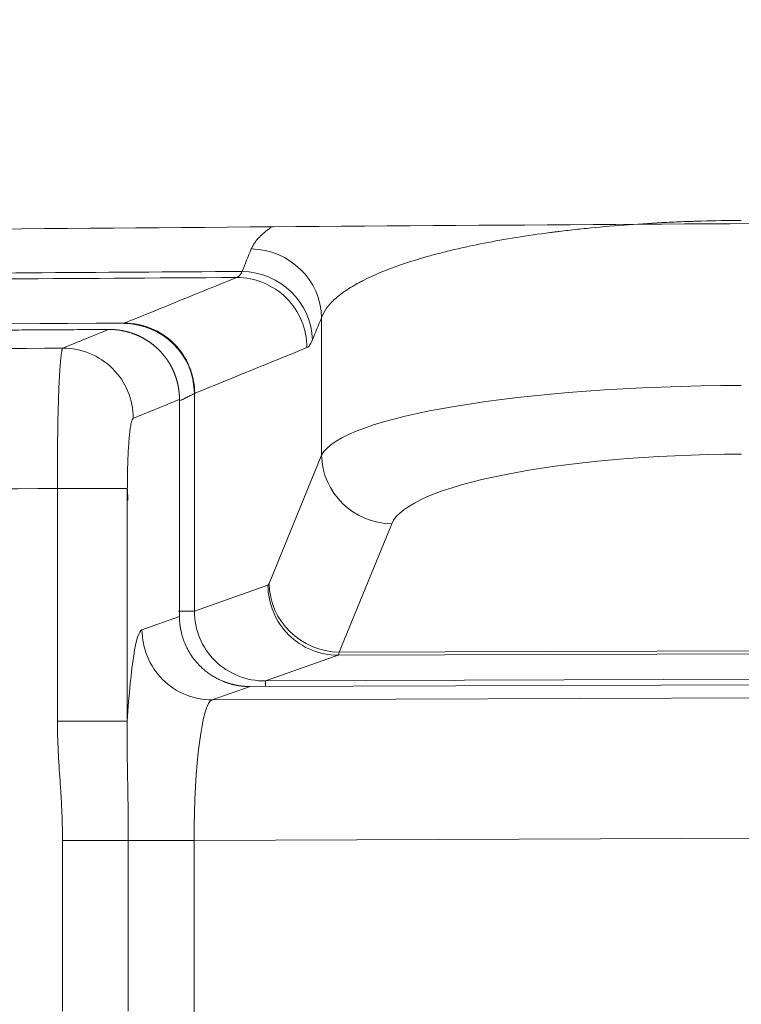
# Model space of a CAD drawing. Header units: millimetres. Extents: x -8 to 594, y 0 to 420.
# Tile 140 of 249: x 196.82 to 199.39, y 329.48 to 332.98. Entities that reach past the tile are written whole.
import ezdxf

# ---------------------------------------------------------------- set-up
doc = ezdxf.new("R2010")
doc.units = ezdxf.units.MM
doc.layers.add('1', color=7, linetype='Continuous', true_color=0xffffff)
doc.styles.add('Calibri', font='txt')
doc.dimstyles.get("Standard").update_dxf_attribs({"dimtxt": 0.18, "dimasz": 0.18, "dimexe": 0.18, "dimexo": 0.0625, "dimgap": 0.09, "dimtad": 0, "dimtih": 1, "dimtoh": 1, "dimdec": 4, "dimzin": 0, "dimdsep": 46, "dimtxsty": 'Standard', "dimcen": 0.09, "dimadec": 0, "dimazin": 0, "dimtfac": 1, "dimtdec": 4, "dimtofl": 0, "dimtmove": 0, "dimatfit": 3, "dimfxl": 0, "dimtolj": 1, "dimtzin": 0, "dimarcsym": 0})

# ---------------------------------------------------------------- blocks, each defined once
blk = doc.blocks.new('_U2')
at = {"layer": '1', "color": 18, "lineweight": 13}
for p, q in [((147.3703, 320.7005), (147.3703, 378.3797)), ((281.8205, 328.5466), (281.8205, 378.3797)), ((147.3703, 376.3797), (189.2994, 376.3797)), ((281.8205, 376.3797), (239.8915, 376.3797))]:
    blk.add_line(p, q, dxfattribs=at)
at = {"layer": '1', "color": 18}
for points in [[(147.3703, 376.3797), (150.8703, 377.3175), (150.8703, 375.4419)], [(281.8205, 376.3797), (278.3206, 375.4419), (278.3205, 377.3175)]]:
    blk.add_solid(points, dxfattribs=at)
at = {"layer": '1', "color": 18, "linetype": 'Continuous', "lineweight": 13, "char_height": 3.5, "attachment_point": 7, "line_spacing_factor": 1.399613, "style": 'Calibri'}
for s, insert in [('\\fCalibri|b0|i0;\\W1.0000;2.7', (190.9849, 373.3826)), ('\\fCalibri|b0|i0;\\W1.0000;LIFT POINT SPAN', (201.1354, 373.3826))]:
    blk.add_mtext(s, dxfattribs=dict(at, insert=insert))

msp = doc.modelspace()

# ---------------------------------------------------------------- linework, layer by layer
at = {"layer": '1', "color": 155, "linetype": 'Continuous', "lineweight": 13}
for p, q in [((197.8908, 331.4319), (197.8908, 331.9216)), ((197.4381, 331.6515), (197.4381, 330.8763)), ((197.7038, 330.9746), (197.8908, 331.4319)), ((196.9504, 330.4843), (196.9504, 331.3134)), ((196.9504, 331.3134), (197.1994, 331.3134)), ((197.1994, 331.3134), (197.1994, 330.4843)), ((198.1407, 331.1874), (197.9538, 330.7301)), ((197.4381, 330.8763), (197.6999, 330.9692)), ((197.2515, 330.8101), (197.385, 330.8574)), ((197.4381, 330.8763), (197.3817, 330.8763)), ((197.9538, 330.7301), (201.7678, 330.7436)), ((197.9499, 330.7193), (197.6918, 330.6277)), ((201.7717, 330.7328), (197.9499, 330.7193)), ((197.6918, 330.6277), (202.0298, 330.6431)), ((197.6362, 330.608), (197.5015, 330.5602)), ((197.6918, 330.6277), (197.6918, 330.6082)), ((197.5015, 330.5602), (202.2201, 330.5769)), ((196.9504, 330.4843), (197.1994, 330.4843)), ((202.2828, 330.0774), (197.437, 330.0602)), ((196.9686, 330.0602), (197.2028, 330.0602)), ((196.9686, 329.4522), (196.9686, 330.0602)), ((197.2028, 330.0602), (197.437, 330.0602)), ((197.2028, 330.0602), (197.2028, 329.4522)), ((197.437, 330.0602), (197.437, 329.227))]:
    msp.add_line(p, q, dxfattribs=at)
at = {"layer": '1', "color": 155, "linetype": 'Continuous', "lineweight": 18}
for p, q in [((197.385, 330.8574), (197.385, 331.6303)), ((202.0854, 330.6238), (197.6362, 330.608))]:
    msp.add_line(p, q, dxfattribs=at)
at = {"layer": '1', "color": 155, "linetype": 'Continuous', "lineweight": 13}
for centre, major_axis, ratio, start_param, end_param in [((197.6418, 331.9216), (-0.2313, 0.095), 0.974482, 3.540358, 5.0974), ((197.6089, 331.8415), (-0.2313, 0.095), 0.974481, 3.540354, 5.097429), ((197.5899, 331.8148), (-0.0941, 0.2316), 0.995571, 4.328026, 5.901418), ((197.1891, 331.6515), (0.1773, -0.1762), 0.992386, 0.786152, 2.355441), ((197.1902, 331.6523), (-0.0942, 0.2316), 0.995569, 4.32763, 5.901481), ((196.9715, 331.5633), (-0.0942, 0.2316), 0.995569, 4.327406, 5.901516), ((199.3851, 331.413), (1.5, 0.0046), 0.178074, 1.570253, 3.053783), ((198.1398, 331.4319), (0.2314, -0.0946), 0.9743, 3.538887, 5.094923), ((199.386, 331.1685), (1.25, 0.0046), 0.213688, 1.570003, 3.053533), ((197.6993, 331.219), (0, 0.25), 0.087488, 3.172624, 3.352428), ((197.949, 330.9692), (0.0836, -0.2356), 0.995719, 4.37282, 5.944469), ((197.9529, 330.9746), (0.2314, -0.0946), 0.9743, 3.538887, 5.094923), ((197.6929, 330.8783), (0.2407, 0.0854), 0.97899, 2.802024, 4.373673), ((197.2535, 330.0604), (0, 0.75), 0.087488, 0.031031, 0.970109), ((197.5006, 330.8101), (0.0836, -0.2356), 0.995719, 4.37282, 5.944469), ((197.9483, 331.219), (0.0009, -0.5), 0.043744, 0.030796, 0.210601), ((197.5026, 330.0604), (0.0009, 0.5), 0.13123, 0.031428, 1.571506)]:
    msp.add_ellipse(centre, major_axis=major_axis, ratio=ratio, start_param=start_param, end_param=end_param, dxfattribs=at)
at = {"layer": '1', "color": 155, "linetype": 'Continuous', "lineweight": 18}
for points, degree, knots in [([(252.9158, 352.6731), (252.4096, 352.6678), (251.7989, 352.6612), (251.1373, 352.6537), (250.4465, 352.6433), (249.7368, 352.625), (249.505, 352.6213), (249.3529, 352.6275), (249.114, 352.6264), (248.562, 352.6021), (247.3889, 352.5966), (244.546, 352.5732), (238.6417, 352.5549), (231.1498, 352.5421), (223.3486, 352.5261), (215.295, 352.5037), (208.1121, 352.47), (203.2446, 352.4406), (199.933, 352.4175), (196.9244, 352.3817), (194.5528, 352.3467), (192.4923, 352.3054), (190.4322, 352.2611), (188.0497, 352.2033), (185.6313, 352.1365), (183.0839, 352.0525), (180.6689, 351.9606), (178.6403, 351.8753), (176.7231, 351.7843), (174.808, 351.6813), (173.1059, 351.5788), (171.5771, 351.4771), (170.2687, 351.3832), (169.124, 351.2932), (168.208, 351.217), (167.2363, 351.1319), (166.094, 351.0272), (164.7347, 350.8954), (163.2153, 350.7372), (161.4718, 350.5416), (159.5779, 350.3116), (157.6871, 350.0624), (155.8007, 349.7927), (153.9203, 349.5007), (152.0761, 349.191), (150.4271, 348.8928), (148.9715, 348.6122), (147.7074, 348.3549), (146.6325, 348.1261), (145.7177, 347.9242), (144.8063, 347.7157), (143.8982, 347.5004), (142.9936, 347.2781), (142.0924, 347.0488), (141.1947, 346.8123), (140.3005, 346.5685), (139.41, 346.3172), (138.523, 346.0583), (137.6398, 345.7917), (136.7601, 345.5172), (135.8839, 345.2348), (135.0113, 344.9444), (134.1422, 344.6458), (133.2764, 344.3392), (132.414, 344.0249), (131.5547, 343.7031), (130.6984, 343.3739), (129.845, 343.0377), (128.9858, 342.6911), (127.9585, 342.2674), (126.7664, 341.7617), (125.5631, 341.2339), (124.3852, 340.7001), (123.0545, 340.0793), (121.7316, 339.444), (120.4184, 338.7941), (118.9692, 338.0576), (117.3515, 337.2085), (115.9338, 336.4412), (114.6578, 335.7335), (113.3881, 335.0148), (112.324, 334.4), (111.3806, 333.8472), (110.3638, 333.2336), (109.5325, 332.7243), (109.013, 332.4043), (108.6092, 332.1544), (108.3999, 332.0249)], 5, [0, 0, 0, 0, 0, 0, 0.016833, 0.020278, 0.021974, 0.022944, 0.023576, 0.024508, 0.025324, 0.029937, 0.041286, 0.062514, 0.118916, 0.221378, 0.278719, 0.300339, 0.32995, 0.357444, 0.383059, 0.388759, 0.400332, 0.408793, 0.425949, 0.451567, 0.468012, 0.480813, 0.49361, 0.506404, 0.519194, 0.531982, 0.544767, 0.550514, 0.557551, 0.563005, 0.570335, 0.575496, 0.58312, 0.595909, 0.608702, 0.621501, 0.63431, 0.647132, 0.659969, 0.672797, 0.685595, 0.6974, 0.703776, 0.710146, 0.716511, 0.722871, 0.729226, 0.735577, 0.741925, 0.748269, 0.754612, 0.760953, 0.767293, 0.773632, 0.779973, 0.786315, 0.792659, 0.799006, 0.805356, 0.811711, 0.81807, 0.824435, 0.830805, 0.837181, 0.843564, 0.850277, 0.863079, 0.875913, 0.883045, 0.888758, 0.901592, 0.914418, 0.927239, 0.940058, 0.952876, 0.958227, 0.965696, 0.978519, 0.983285, 0.991347, 1, 1, 1, 1, 1, 1]), ([(252.9174, 352.5453), (252.4115, 352.5398), (251.801, 352.5328), (251.1396, 352.525), (250.4498, 352.5143), (249.7402, 352.4957), (249.5041, 352.4918), (249.3513, 352.4979), (249.1179, 352.4968), (248.5658, 352.4722), (247.3905, 352.4662), (244.5475, 352.4414), (238.643, 352.4203), (231.1512, 352.4039), (223.3503, 352.3843), (215.2971, 352.358), (208.1147, 352.321), (203.248, 352.2893), (199.938, 352.2646), (196.9311, 352.2274), (194.5612, 352.1913), (192.5021, 352.149), (190.4434, 352.1038), (188.063, 352.0449), (185.6472, 351.9771), (183.1028, 351.892), (180.691, 351.799), (178.6658, 351.7129), (176.7523, 351.6212), (174.8413, 351.5175), (173.1434, 351.4144), (171.6186, 351.3122), (170.3138, 351.218), (169.1724, 351.1277), (168.2592, 351.0512), (167.2905, 350.9659), (166.1516, 350.861), (164.7967, 350.729), (163.2828, 350.5705), (161.5459, 350.3749), (159.6594, 350.1449), (157.7766, 349.8958), (155.8986, 349.6264), (154.0272, 349.3348), (152.1922, 349.0258), (150.5521, 348.7283), (149.1045, 348.4486), (147.8474, 348.192), (146.7784, 347.964), (145.869, 347.7628), (144.9631, 347.555), (144.0606, 347.3406), (143.1616, 347.1192), (142.2661, 346.8909), (141.3742, 346.6555), (140.4858, 346.4128), (139.6012, 346.1627), (138.7201, 345.905), (137.8428, 345.6397), (136.9691, 345.3666), (136.0988, 345.0856), (135.232, 344.7967), (134.3687, 344.4996), (133.5086, 344.1945), (132.6516, 343.8817), (131.7976, 343.5614), (130.9465, 343.2338), (130.0981, 342.899), (129.2437, 342.5539), (128.2218, 342.1317), (127.0359, 341.628), (125.8392, 341.1023), (124.6673, 340.5706), (123.3422, 339.9516), (122.0247, 339.3181), (120.7168, 338.6701), (119.2732, 337.9355), (117.6611, 337.0883), (116.2481, 336.3226), (114.9759, 335.6162), (113.7096, 334.8986), (112.6483, 334.2847), (111.7076, 333.7329), (110.6936, 333.1203), (109.8641, 332.6116), (109.3458, 332.2919), (108.9426, 332.0421), (108.7335, 331.9127)], 5, [0, 0, 0, 0, 0, 0, 0.016833, 0.020278, 0.021974, 0.022944, 0.023576, 0.024508, 0.025324, 0.029937, 0.041286, 0.062514, 0.118916, 0.221378, 0.278719, 0.300339, 0.32995, 0.357444, 0.383059, 0.388759, 0.400332, 0.408793, 0.425949, 0.451567, 0.468012, 0.480813, 0.49361, 0.506404, 0.519194, 0.531982, 0.544767, 0.550514, 0.557551, 0.563005, 0.570335, 0.575496, 0.58312, 0.595909, 0.608702, 0.621501, 0.63431, 0.647132, 0.659969, 0.672797, 0.685595, 0.6974, 0.703776, 0.710146, 0.716511, 0.722871, 0.729226, 0.735577, 0.741925, 0.748269, 0.754612, 0.760953, 0.767293, 0.773632, 0.779973, 0.786315, 0.792659, 0.799006, 0.805356, 0.811711, 0.81807, 0.824435, 0.830805, 0.837181, 0.843564, 0.850277, 0.863079, 0.875913, 0.883045, 0.888758, 0.901592, 0.914418, 0.927239, 0.940058, 0.952876, 0.958227, 0.965696, 0.978519, 0.983285, 0.991347, 1, 1, 1, 1, 1, 1]), ([(252.9187, 352.3986), (252.4129, 352.3931), (251.8024, 352.3862), (251.1414, 352.3784), (250.4526, 352.3678), (249.743, 352.3491), (249.5021, 352.3452), (249.3485, 352.3513), (249.1213, 352.3502), (248.5692, 352.3257), (247.3913, 352.3197), (244.5482, 352.295), (238.6432, 352.274), (231.1513, 352.2578), (223.3505, 352.2383), (215.2975, 352.2123), (208.1153, 352.1754), (203.2487, 352.1438), (199.939, 352.1192), (196.9327, 352.082), (194.5633, 352.046), (192.5046, 352.0038), (190.4463, 351.9586), (188.0662, 351.8998), (185.6509, 351.8321), (183.1072, 351.747), (180.6959, 351.6542), (178.6712, 351.5681), (176.7584, 351.4765), (174.8482, 351.3729), (173.151, 351.2698), (171.6268, 351.1677), (170.3228, 351.0736), (169.1821, 350.9834), (168.2694, 350.907), (167.3011, 350.8217), (166.1628, 350.7169), (164.8086, 350.585), (163.2955, 350.4267), (161.5596, 350.2312), (159.6741, 350.0013), (157.7925, 349.7525), (155.9157, 349.4833), (154.0456, 349.1919), (152.2119, 348.8832), (150.5731, 348.586), (149.1267, 348.3065), (147.8706, 348.0502), (146.8024, 347.8223), (145.8939, 347.6214), (144.9887, 347.4138), (144.087, 347.1996), (143.1889, 346.9785), (142.2942, 346.7504), (141.4032, 346.5152), (140.5157, 346.2728), (139.632, 346.0229), (138.7518, 345.7656), (137.8754, 345.5006), (137.0026, 345.2278), (136.1333, 344.9472), (135.2675, 344.6586), (134.4051, 344.3618), (133.5459, 344.0571), (132.6897, 343.7446), (131.8366, 343.4246), (130.9862, 343.0973), (130.1386, 342.7629), (129.285, 342.4181), (128.2638, 341.9963), (127.0789, 341.493), (125.8833, 340.9679), (124.7125, 340.4367), (123.3884, 339.8182), (122.072, 339.1853), (120.7651, 338.5378), (119.3226, 337.8038), (117.7116, 336.9573), (116.2997, 336.1923), (115.0283, 335.4864), (113.7628, 334.7692), (112.7022, 334.1558), (111.7624, 333.6046), (110.7493, 332.9926), (109.9203, 332.4842), (109.4021, 332.1646), (108.9989, 331.9149), (108.7898, 331.7854)], 5, [0, 0, 0, 0, 0, 0, 0.016833, 0.020278, 0.021974, 0.022944, 0.023576, 0.024508, 0.025324, 0.029937, 0.041286, 0.062514, 0.118916, 0.221378, 0.278719, 0.300339, 0.32995, 0.357444, 0.383059, 0.388759, 0.400332, 0.408793, 0.425949, 0.451567, 0.468012, 0.480813, 0.49361, 0.506404, 0.519194, 0.531982, 0.544767, 0.550514, 0.557551, 0.563005, 0.570335, 0.575496, 0.58312, 0.595909, 0.608702, 0.621501, 0.63431, 0.647132, 0.659969, 0.672797, 0.685595, 0.6974, 0.703776, 0.710146, 0.716511, 0.722871, 0.729226, 0.735577, 0.741925, 0.748269, 0.754612, 0.760953, 0.767293, 0.773632, 0.779973, 0.786315, 0.792659, 0.799006, 0.805356, 0.811711, 0.81807, 0.824435, 0.830805, 0.837181, 0.843564, 0.850277, 0.863079, 0.875913, 0.883045, 0.888758, 0.901592, 0.914418, 0.927239, 0.940058, 0.952876, 0.958227, 0.965696, 0.978519, 0.983285, 0.991347, 1, 1, 1, 1, 1, 1]), ([(192.3099, 332.1848), (193.0279, 332.1956), (195.4814, 332.2283), (199.6591, 332.2627), (204.83, 332.277), (208.7927, 332.2741), (211.0312, 332.2711), (211.5586, 332.2703)], 3, [0, 0, 0, 0, 0.111914, 0.38244, 0.651142, 0.917804, 1, 1, 1, 1]), ([(197.1333, 331.8797), (197.1003, 331.8795), (197.0343, 331.879), (196.9354, 331.8784), (196.8367, 331.8778), (196.7382, 331.8771), (196.6399, 331.8765), (196.5418, 331.8758), (196.4438, 331.8751), (196.3461, 331.8744), (196.2485, 331.8737), (196.1512, 331.873), (196.054, 331.8723), (195.957, 331.8716), (195.8602, 331.8708), (195.7636, 331.8701), (195.6671, 331.8693), (195.5709, 331.8685), (195.4749, 331.8677), (195.379, 331.8669), (195.2833, 331.8661), (195.1879, 331.8653), (195.0926, 331.8645), (194.9975, 331.8637), (194.9025, 331.8628), (194.8078, 331.862), (194.7133, 331.8611), (194.6189, 331.8602), (194.5248, 331.8593), (194.4308, 331.8584), (194.337, 331.8575), (194.2434, 331.8566), (194.15, 331.8557), (194.0568, 331.8547), (193.9638, 331.8538), (193.871, 331.8528), (193.7783, 331.8519), (193.6859, 331.8509), (193.5936, 331.8499), (193.5015, 331.8489), (193.4096, 331.8479), (193.3179, 331.8469), (193.2264, 331.8459), (193.1351, 331.8448), (193.0439, 331.8438), (192.953, 331.8427), (192.8622, 331.8416), (192.8018, 331.8409), (192.7716, 331.8406)], 3, [0, 0, 0, 0, 0.022714, 0.045384, 0.068011, 0.090595, 0.113135, 0.135632, 0.158086, 0.180496, 0.202863, 0.225186, 0.247466, 0.269703, 0.291896, 0.314046, 0.336153, 0.358216, 0.380236, 0.402213, 0.424146, 0.446036, 0.467883, 0.489687, 0.511447, 0.533164, 0.554837, 0.576468, 0.598055, 0.619599, 0.641099, 0.662557, 0.683971, 0.705342, 0.72667, 0.747954, 0.769195, 0.790393, 0.811548, 0.83266, 0.853729, 0.874754, 0.895736, 0.916675, 0.937571, 0.958424, 0.979233, 1, 1, 1, 1]), ([(197.385, 331.6303), (197.385, 331.6309), (197.385, 331.6321), (197.385, 331.6339), (197.385, 331.6358), (197.3849, 331.6376), (197.3849, 331.6394), (197.3848, 331.6412), (197.3847, 331.6431), (197.3846, 331.6449), (197.3845, 331.6467), (197.3844, 331.6485), (197.3842, 331.6503), (197.3841, 331.6521), (197.3839, 331.6539), (197.3837, 331.6556), (197.3835, 331.6574), (197.3833, 331.6592), (197.3831, 331.661), (197.3829, 331.6627), (197.3827, 331.6645), (197.3824, 331.6663), (197.3821, 331.668), (197.3819, 331.6698), (197.3816, 331.6715), (197.3813, 331.6733), (197.381, 331.675), (197.3806, 331.6767), (197.3803, 331.6785), (197.38, 331.6802), (197.3796, 331.6819), (197.3792, 331.6836), (197.3789, 331.6853), (197.3785, 331.687), (197.3781, 331.6887), (197.3777, 331.6904), (197.3772, 331.692), (197.3768, 331.6937), (197.3764, 331.6954), (197.3759, 331.697), (197.3754, 331.6987), (197.375, 331.7003), (197.3745, 331.702), (197.374, 331.7036), (197.3735, 331.7053), (197.3729, 331.7069), (197.3724, 331.7085), (197.3719, 331.7101), (197.3713, 331.7117), (197.3708, 331.7133), (197.3702, 331.7149), (197.3696, 331.7165), (197.369, 331.7181), (197.3684, 331.7196), (197.3678, 331.7212), (197.3672, 331.7228), (197.3666, 331.7243), (197.366, 331.7258), (197.3653, 331.7274), (197.3647, 331.7289), (197.364, 331.7304), (197.3633, 331.7319), (197.3627, 331.7335), (197.362, 331.735), (197.3613, 331.7364), (197.3606, 331.7379), (197.3598, 331.7394), (197.3591, 331.7409), (197.3584, 331.7423), (197.3577, 331.7438), (197.3569, 331.7452), (197.3562, 331.7467), (197.3554, 331.7481), (197.3546, 331.7495), (197.3538, 331.751), (197.3531, 331.7524), (197.3523, 331.7538), (197.3515, 331.7552), (197.3507, 331.7565), (197.3498, 331.7579), (197.349, 331.7593), (197.3482, 331.7607), (197.3473, 331.762), (197.3465, 331.7634), (197.3456, 331.7647), (197.3448, 331.766), (197.3439, 331.7673), (197.3431, 331.7687), (197.3422, 331.77), (197.3413, 331.7713), (197.3404, 331.7726), (197.3395, 331.7738), (197.3386, 331.7751), (197.3377, 331.7764), (197.3368, 331.7776), (197.3358, 331.7789), (197.3349, 331.7801), (197.334, 331.7814), (197.333, 331.7826), (197.3321, 331.7838), (197.3311, 331.785), (197.3302, 331.7862), (197.3292, 331.7874), (197.3283, 331.7886), (197.3273, 331.7898), (197.3263, 331.7909), (197.3253, 331.7921), (197.3243, 331.7932), (197.3233, 331.7944), (197.3223, 331.7955), (197.3213, 331.7966), (197.3203, 331.7978), (197.3193, 331.7989), (197.3183, 331.8), (197.3173, 331.8011), (197.3162, 331.8021), (197.3152, 331.8032), (197.3142, 331.8043), (197.3131, 331.8053), (197.3121, 331.8064), (197.3108, 331.8077), (197.3093, 331.8092), (197.3075, 331.8109), (197.3057, 331.8126), (197.3038, 331.8143), (197.302, 331.816), (197.3001, 331.8177), (197.2981, 331.8193), (197.2962, 331.821), (197.2942, 331.8226), (197.2922, 331.8243), (197.2901, 331.8259), (197.2881, 331.8275), (197.2859, 331.8291), (197.2838, 331.8307), (197.2816, 331.8323), (197.2794, 331.8339), (197.2772, 331.8354), (197.275, 331.837), (197.2727, 331.8385), (197.2704, 331.84), (197.268, 331.8415), (197.2656, 331.843), (197.2632, 331.8444), (197.2608, 331.8458), (197.2583, 331.8473), (197.2558, 331.8486), (197.2533, 331.85), (197.2507, 331.8514), (197.2481, 331.8527), (197.2455, 331.854), (197.2429, 331.8553), (197.2402, 331.8565), (197.2375, 331.8578), (197.2347, 331.859), (197.232, 331.8602), (197.2292, 331.8613), (197.2264, 331.8624), (197.2235, 331.8635), (197.2206, 331.8646), (197.2177, 331.8656), (197.2148, 331.8666), (197.2118, 331.8676), (197.2088, 331.8686), (197.2058, 331.8695), (197.2028, 331.8703), (197.1997, 331.8712), (197.1966, 331.872), (197.1935, 331.8728), (197.1903, 331.8735), (197.1871, 331.8742), (197.1839, 331.8748), (197.1807, 331.8755), (197.1775, 331.876), (197.1742, 331.8766), (197.1709, 331.8771), (197.1676, 331.8775), (197.1643, 331.878), (197.1609, 331.8783), (197.1575, 331.8787), (197.1541, 331.8789), (197.1507, 331.8792), (197.1473, 331.8794), (197.1438, 331.8795), (197.1403, 331.8796), (197.1368, 331.8797), (197.1345, 331.8797), (197.1333, 331.8797)], 3, [0, 0, 0, 0, 0.004658, 0.009309, 0.013952, 0.018587, 0.023215, 0.027834, 0.032446, 0.037051, 0.041647, 0.046236, 0.050817, 0.05539, 0.059956, 0.064514, 0.069064, 0.073606, 0.078141, 0.082668, 0.087187, 0.091699, 0.096202, 0.100698, 0.105187, 0.109667, 0.11414, 0.118605, 0.123063, 0.127513, 0.131955, 0.136389, 0.140815, 0.145234, 0.149646, 0.154049, 0.158445, 0.162833, 0.167213, 0.171586, 0.175951, 0.180308, 0.184658, 0.188999, 0.193334, 0.19766, 0.201979, 0.20629, 0.210593, 0.214889, 0.219177, 0.223457, 0.22773, 0.231994, 0.236252, 0.240501, 0.244743, 0.248977, 0.253204, 0.257422, 0.261634, 0.265837, 0.270033, 0.274221, 0.278401, 0.282574, 0.286739, 0.290896, 0.295046, 0.299188, 0.303323, 0.307449, 0.311568, 0.31568, 0.319783, 0.323879, 0.327968, 0.332049, 0.336122, 0.340187, 0.344245, 0.348295, 0.352337, 0.356372, 0.360399, 0.364419, 0.368431, 0.372435, 0.376432, 0.380421, 0.384402, 0.388376, 0.392342, 0.3963, 0.400251, 0.404194, 0.408129, 0.412057, 0.415978, 0.41989, 0.423795, 0.427693, 0.431582, 0.435464, 0.439339, 0.443206, 0.447065, 0.450917, 0.454761, 0.458597, 0.462426, 0.466247, 0.470061, 0.473867, 0.477665, 0.481456, 0.485239, 0.489015, 0.492783, 0.496543, 0.500296, 0.506531, 0.512807, 0.519124, 0.525483, 0.531882, 0.538322, 0.544803, 0.551325, 0.557888, 0.564493, 0.571138, 0.577825, 0.584552, 0.591321, 0.59813, 0.604981, 0.611873, 0.618806, 0.62578, 0.632795, 0.639851, 0.646949, 0.654087, 0.661267, 0.668488, 0.67575, 0.683053, 0.690397, 0.697782, 0.705209, 0.712676, 0.720185, 0.727735, 0.735326, 0.742959, 0.750632, 0.758347, 0.766103, 0.7739, 0.781738, 0.789617, 0.797538, 0.8055, 0.813503, 0.821547, 0.829633, 0.837759, 0.845927, 0.854136, 0.862387, 0.870678, 0.879011, 0.887385, 0.8958, 0.904257, 0.912754, 0.921293, 0.929873, 0.938495, 0.947158, 0.955861, 0.964607, 0.973393, 0.982221, 0.99109, 1, 1, 1, 1]), ([(197.6362, 330.608), (197.6357, 330.608), (197.6345, 330.608), (197.6329, 330.608), (197.6312, 330.608), (197.6295, 330.6081), (197.6279, 330.6081), (197.6262, 330.6082), (197.6246, 330.6082), (197.623, 330.6083), (197.6214, 330.6084), (197.6198, 330.6085), (197.6182, 330.6086), (197.6166, 330.6087), (197.6151, 330.6088), (197.6135, 330.609), (197.612, 330.6091), (197.6104, 330.6092), (197.6089, 330.6094), (197.6074, 330.6096), (197.6059, 330.6097), (197.6044, 330.6099), (197.603, 330.6101), (197.6015, 330.6103), (197.6001, 330.6105), (197.5986, 330.6107), (197.5972, 330.6109), (197.5958, 330.6111), (197.5944, 330.6114), (197.593, 330.6116), (197.5916, 330.6118), (197.5902, 330.6121), (197.5889, 330.6123), (197.5875, 330.6126), (197.5862, 330.6128), (197.5849, 330.6131), (197.5836, 330.6134), (197.5823, 330.6137), (197.581, 330.6139), (197.5797, 330.6142), (197.5784, 330.6145), (197.5772, 330.6148), (197.576, 330.6151), (197.5747, 330.6154), (197.5735, 330.6157), (197.5723, 330.616), (197.5711, 330.6163), (197.5699, 330.6167), (197.5688, 330.617), (197.5676, 330.6173), (197.5665, 330.6176), (197.5653, 330.6179), (197.5642, 330.6183), (197.5631, 330.6186), (197.562, 330.6189), (197.5609, 330.6193), (197.5598, 330.6196), (197.5588, 330.6199), (197.5577, 330.6203), (197.5567, 330.6206), (197.5556, 330.621), (197.5546, 330.6213), (197.5536, 330.6216), (197.5526, 330.622), (197.5516, 330.6223), (197.5506, 330.6227), (197.5497, 330.623), (197.5487, 330.6234), (197.5478, 330.6237), (197.5469, 330.6241), (197.5459, 330.6244), (197.545, 330.6248), (197.5441, 330.6251), (197.5432, 330.6255), (197.5424, 330.6258), (197.5415, 330.6262), (197.5358, 330.6285), (197.5253, 330.6332), (197.5106, 330.6409), (197.4965, 330.6496), (197.4831, 330.6591), (197.4705, 330.6694), (197.4564, 330.6825), (197.4414, 330.699), (197.4265, 330.719), (197.414, 330.74), (197.4054, 330.7583), (197.3996, 330.7732), (197.3958, 330.7848), (197.3925, 330.7966), (197.3905, 330.8052), (197.3895, 330.8105), (197.3891, 330.8125), (197.3888, 330.8146), (197.3884, 330.8167), (197.388, 330.819), (197.3877, 330.8213), (197.3873, 330.8238), (197.387, 330.8264), (197.3867, 330.829), (197.3864, 330.8318), (197.3861, 330.8347), (197.3858, 330.8376), (197.3856, 330.8407), (197.3854, 330.8438), (197.3852, 330.8471), (197.3851, 330.8505), (197.385, 330.8539), (197.385, 330.8563), (197.385, 330.8574)], 3, [0, 0, 0, 0, 0.004304, 0.008581, 0.012832, 0.017057, 0.021254, 0.025425, 0.02957, 0.033688, 0.037779, 0.041844, 0.045882, 0.049894, 0.053879, 0.057837, 0.061769, 0.065674, 0.069553, 0.073405, 0.077231, 0.08103, 0.084802, 0.088548, 0.092267, 0.09596, 0.099626, 0.103265, 0.106878, 0.110464, 0.114024, 0.117557, 0.121064, 0.124544, 0.127997, 0.131424, 0.134824, 0.138198, 0.141545, 0.144865, 0.148159, 0.151426, 0.154667, 0.157881, 0.161069, 0.16423, 0.167364, 0.170472, 0.173553, 0.176608, 0.179636, 0.182638, 0.185613, 0.188561, 0.191483, 0.194378, 0.197246, 0.200089, 0.202904, 0.205693, 0.208455, 0.211191, 0.2139, 0.216583, 0.219239, 0.221868, 0.224471, 0.227047, 0.229597, 0.23212, 0.234616, 0.237086, 0.23953, 0.241947, 0.244337, 0.246701, 0.249038, 0.291695, 0.334021, 0.376017, 0.417682, 0.459019, 0.500028, 0.564758, 0.628155, 0.690223, 0.750969, 0.781659, 0.812579, 0.843729, 0.875112, 0.879952, 0.885038, 0.890372, 0.895952, 0.90178, 0.907854, 0.914175, 0.920743, 0.927557, 0.934619, 0.941928, 0.949483, 0.957285, 0.965335, 0.973631, 0.982174, 0.990963, 1, 1, 1, 1])]:
    msp.add_open_spline(points, degree=degree, knots=knots, dxfattribs=at)
at = {"layer": '1', "color": 155, "linetype": 'Continuous', "lineweight": 13}
for points, knots in [([(199.3851, 332.2677), (199.3376, 332.2676), (199.2902, 332.2669), (199.2371, 332.2654), (199.2312, 332.2652), (199.2194, 332.2649), (199.2135, 332.2647), (199.1959, 332.2641), (199.1841, 332.2637), (199.1491, 332.2623), (199.1258, 332.2613), (199.0567, 332.2577), (199.0112, 332.2549), (198.9216, 332.2481), (198.8775, 332.2441), (198.8122, 332.2375), (198.7906, 332.2351), (198.7585, 332.2314), (198.7478, 332.2301), (198.7319, 332.2282), (198.7265, 332.2275), (198.716, 332.2262), (198.7107, 332.2255), (198.6635, 332.2194), (198.623, 332.2135), (198.5445, 332.2008), (198.4686, 332.1873), (198.3979, 332.1722), (198.3469, 332.1601), (198.3302, 332.156), (198.3057, 332.1497), (198.2976, 332.1476), (198.2817, 332.1433), (198.2739, 332.1411), (198.2353, 332.1302), (198.2063, 332.1212), (198.1517, 332.1027), (198.1262, 332.0931), (198.0787, 332.0734), (198.0567, 332.0633), (198.0315, 332.0503), (198.0265, 332.0477), (198.0169, 332.0424), (198.0122, 332.0398), (197.9985, 332.0319), (197.9899, 332.0265), (197.9657, 332.0105), (197.9515, 331.9996), (197.9273, 331.9777), (197.9171, 331.9667), (197.9009, 331.9443), (197.8948, 331.933), (197.8908, 331.9216)], [0, 0, 0, 0, 0.0625, 0.0625, 0.070312, 0.070312, 0.078125, 0.078125, 0.09375, 0.09375, 0.125, 0.125, 0.1875, 0.1875, 0.25, 0.25, 0.28125, 0.28125, 0.296875, 0.296875, 0.304688, 0.304688, 0.3125, 0.3125, 0.375, 0.375, 0.4375, 0.5, 0.5, 0.53125, 0.53125, 0.546875, 0.546875, 0.5625, 0.5625, 0.625, 0.625, 0.6875, 0.6875, 0.75, 0.75, 0.765625, 0.765625, 0.78125, 0.78125, 0.8125, 0.8125, 0.875, 0.875, 0.9375, 0.9375, 1, 1, 1, 1]), ([(197.6407, 332.1662), (197.6454, 332.1776), (197.6525, 332.189), (197.6715, 332.2114), (197.6834, 332.2225), (197.7018, 332.2366), (197.7061, 332.2398), (197.7106, 332.2429)], [0, 0, 0, 0, 0.437111, 0.437111, 0.874221, 0.874221, 1, 1, 1, 1]), ([(197.6077, 332.086), (197.1021, 332.0831), (196.5965, 332.0797), (195.5852, 332.0719), (195.0796, 332.0675), (194.0684, 332.0578), (193.5628, 332.0524), (192.8072, 332.0435), (192.5572, 332.0404), (192.3072, 332.0371)], [0, 0, 0, 0, 0.286164, 0.286164, 0.572328, 0.572328, 0.858492, 0.858492, 1, 1, 1, 1]), ([(197.5885, 332.0647), (197.0085, 332.0612), (196.4286, 332.0572), (195.2687, 332.048), (194.6887, 332.0427), (193.5083, 332.0306), (192.9078, 332.0236), (192.3073, 332.0159)], [0, 0, 0, 0, 0.329435, 0.329435, 0.65887, 0.65887, 1, 1, 1, 1]), ([(192.3077, 331.857), (192.3275, 331.8573), (192.3473, 331.8575), (192.9029, 331.8645), (193.4386, 331.8706), (195.0457, 331.887), (196.1172, 331.8956), (197.1887, 331.9022)], [0, 0, 0, 0, 0.012183, 0.012183, 0.341455, 0.341455, 1, 1, 1, 1]), ([(192.8368, 331.7758), (193.5256, 331.784), (194.2145, 331.7912), (195.5922, 331.8035), (196.281, 331.8088), (196.9699, 331.8132)], [0, 0, 0, 0, 0.5, 0.5, 1, 1, 1, 1]), ([(196.9504, 331.3134), (196.9503, 331.3295), (196.9503, 331.3455), (196.9503, 331.3773), (196.9504, 331.393), (196.9506, 331.4243), (196.9507, 331.4398), (196.9509, 331.4629), (196.951, 331.4705), (196.9512, 331.4858), (196.9513, 331.4933), (196.9516, 331.5156), (196.9518, 331.5301), (196.9524, 331.5583), (196.9527, 331.5721), (196.9534, 331.5989), (196.9537, 331.6119), (196.9543, 331.6308), (196.9545, 331.637), (196.955, 331.649), (196.9552, 331.6549), (196.9559, 331.6721), (196.9568, 331.694), (196.9578, 331.7135), (196.9587, 331.7273), (196.9589, 331.7318), (196.9594, 331.7383), (196.9595, 331.7404), (196.9598, 331.7445), (196.9599, 331.7465), (196.9607, 331.7564), (196.9613, 331.7636), (196.9625, 331.7766), (196.9631, 331.7823), (196.9644, 331.7925), (196.9651, 331.7969), (196.9659, 331.8014), (196.9661, 331.8023), (196.9664, 331.8039), (196.9669, 331.8062), (196.9675, 331.8081), (196.9685, 331.8113), (196.9692, 331.8126), (196.9699, 331.8132)], [0, 0, 0, 0, 0.0625, 0.0625, 0.125, 0.125, 0.1875, 0.1875, 0.21875, 0.21875, 0.25, 0.25, 0.3125, 0.3125, 0.375, 0.375, 0.4375, 0.4375, 0.46875, 0.46875, 0.5, 0.5, 0.5625, 0.625, 0.625, 0.65625, 0.65625, 0.671875, 0.671875, 0.6875, 0.6875, 0.75, 0.75, 0.8125, 0.8125, 0.875, 0.875, 0.890625, 0.890625, 0.90625, 0.9375, 0.9375, 1, 1, 1, 1]), ([(197.4381, 331.6515), (197.4367, 331.6508), (197.4344, 331.6497), (197.4284, 331.6466), (197.4246, 331.6447), (197.4178, 331.6413), (197.4153, 331.6401), (197.4113, 331.6381), (197.41, 331.6374), (197.4078, 331.6363), (197.4071, 331.6359), (197.4056, 331.6352), (197.4001, 331.6324), (197.394, 331.6293), (197.3882, 331.6264)], [0, 0, 0, 0, 0.262778, 0.262778, 0.525555, 0.525555, 0.656944, 0.656944, 0.722638, 0.722638, 0.755485, 0.755485, 0.788333, 1, 1, 1, 1]), ([(197.2205, 331.5633), (197.2198, 331.5631), (197.2191, 331.5624), (197.2181, 331.5608), (197.2176, 331.5599), (197.2171, 331.5587), (197.2167, 331.5579), (197.2165, 331.5575), (197.2157, 331.5552), (197.215, 331.553), (197.2137, 331.5479), (197.2124, 331.5422), (197.2111, 331.535), (197.2102, 331.5291), (197.2099, 331.527), (197.2093, 331.5227), (197.209, 331.5205), (197.2082, 331.5136), (197.2071, 331.5038), (197.2061, 331.4929), (197.2051, 331.4814), (197.2046, 331.4754), (197.2038, 331.4628), (197.2033, 331.4563), (197.2026, 331.4429), (197.2019, 331.4291), (197.2013, 331.4146), (197.2009, 331.4034), (197.2008, 331.3997), (197.2005, 331.392), (197.2004, 331.3882), (197.2001, 331.3767), (197.1998, 331.3611), (197.1996, 331.3454), (197.1995, 331.3295), (197.1994, 331.3214), (197.1994, 331.3134)], [0, 0, 0, 0, 0.0625, 0.0625, 0.09375, 0.109375, 0.109375, 0.125, 0.125, 0.1875, 0.1875, 0.25, 0.3125, 0.3125, 0.34375, 0.34375, 0.375, 0.375, 0.4375, 0.5, 0.5, 0.5625, 0.5625, 0.625, 0.625, 0.6875, 0.75, 0.75, 0.78125, 0.78125, 0.8125, 0.8125, 0.875, 0.9375, 0.9375, 1, 1, 1, 1]), ([(196.9686, 330.0602), (196.9686, 330.0779), (196.9684, 330.0956), (196.9675, 330.131), (196.9669, 330.1487), (196.9653, 330.184), (196.9644, 330.2017), (196.9623, 330.237), (196.9611, 330.2546), (196.9576, 330.3076), (196.9552, 330.3429), (196.9516, 330.4136), (196.9504, 330.4489), (196.9504, 330.4843)], [0, 0, 0, 0, 0.125, 0.125, 0.25, 0.25, 0.375, 0.375, 0.5, 0.5, 0.75, 0.75, 1, 1, 1, 1]), ([(197.1994, 330.4843), (197.199, 330.467), (197.1988, 330.4496), (197.1987, 330.4148), (197.1988, 330.3974), (197.1991, 330.3624), (197.1993, 330.3449), (197.1999, 330.3098), (197.2002, 330.2922), (197.2008, 330.2569), (197.2011, 330.2392), (197.2017, 330.2037), (197.2019, 330.1859), (197.2023, 330.1502), (197.2027, 330.1144), (197.2028, 330.0783), (197.2028, 330.0602)], [0, 0, 0, 0, 0.125, 0.125, 0.25, 0.25, 0.375, 0.375, 0.5, 0.5, 0.625, 0.625, 0.75, 0.75, 0.875, 1, 1, 1, 1])]:
    msp.add_open_spline(points, degree=3, knots=knots, dxfattribs=at)
for points in [[(197.6077, 332.086), (197.6187, 332.1128), (197.6297, 332.1395), (197.6407, 332.1662)], [(197.5885, 332.0647), (197.5917, 332.0657), (197.5982, 332.0703), (197.6046, 332.08), (197.6077, 332.086)], [(197.1887, 331.9022), (197.322, 331.9564), (197.4552, 332.0105), (197.5885, 332.0647)], [(197.1887, 331.9022), (197.1883, 331.9019), (197.1879, 331.9013), (197.1875, 331.9006)], [(197.8908, 331.9216), (197.8798, 331.8949), (197.8689, 331.8682), (197.8579, 331.8415)], [(196.9699, 331.8132), (197.0244, 331.8354), (197.0788, 331.8575), (197.1333, 331.8797)], [(197.8579, 331.8415), (197.8548, 331.8339), (197.8485, 331.8219), (197.8422, 331.8161), (197.839, 331.8148)], [(197.839, 331.8148), (197.7057, 331.7607), (197.5725, 331.7065), (197.4393, 331.6523)], [(197.385, 331.6303), (197.3302, 331.608), (197.2754, 331.5857), (197.2205, 331.5633)], [(197.4393, 331.6523), (197.4389, 331.6522), (197.4385, 331.6519), (197.4381, 331.6515)], [(196.9504, 331.3134), (196.2063, 331.3086), (195.4622, 331.3028), (194.7181, 331.2959)]]:
    msp.add_open_spline(points, degree=3, dxfattribs=at)
at = {"layer": '1', "color": 155, "linetype": 'Continuous', "lineweight": 18}
msp.add_open_spline([(197.2007, 331.2708), (197.2005, 331.3104)], degree=1, dxfattribs=at)

# ---------------------------------------------------------------- dimensions: what is measured, and where the dimension line sits
at = {"layer": '1', "color": 18, "linetype": 'Continuous', "lineweight": 13}
dim = msp.add_linear_dim(base=(281.8205, 376.3797), p1=(147.3703, 320.7005), p2=(281.8205, 327.0466), text=' <> \\fCalibri|b0|i0;\\C18;{\\H1.00x;\\fCalibri|b0|i0;LIFT POINT SPAN\\fCalibri|b0|i0;}\\C18;', dimstyle='Standard', override={"dimtxt": 3.5, "dimasz": 3.5, "dimexe": 2, "dimexo": 0, "dimgap": 1.5, "dimtih": 0, "dimtoh": 0, "dimdec": 1, "dimlfac": 0.02, "dimdsep": 46, "dimlunit": 2, "dimtxsty": 'Calibri', "dimsah": 1, "dimse1": 0, "dimse2": 0, "dimsd1": 0, "dimsd2": 0, "dimclrd": 18, "dimclre": 18, "dimclrt": 18, "dimtol": 0, "dimtm": -0.1, "dimtfac": 1, "dimtdec": 2, "dimtofl": 1, "dimtmove": 0, "dimlwd": 13, "dimlwe": 13}, dxfattribs=at)
dim.commit()
dim.dimension.update_dxf_attribs({"geometry": '_U2', "text_midpoint": (214.5954, 376.3797), "dimtype": 160})

doc.saveas('drawing.dxf')
